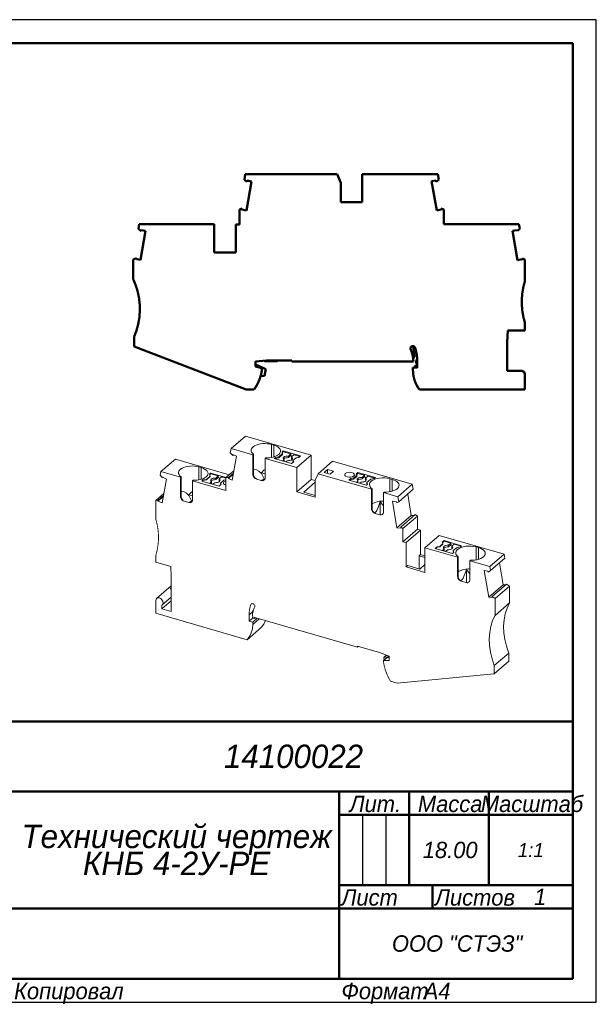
# Model space of a CAD drawing. Header units: millimetres. Extents: x 0 to 297, y 0 to 210.
# Tile 2 of 2: x 174 to 297, y 0 to 210. Entities that reach past the tile are written whole.
import ezdxf

# ---------------------------------------------------------------- set-up
doc = ezdxf.new("R2010")
doc.units = ezdxf.units.MM

# ---------------------------------------------------------------- blocks, each defined once
blk = doc.blocks.new('_FR1Страница_1')
at = {"color": 7, "lineweight": 25, "flags": 128}
for points in [[(297, 210), (0, 210)], [(297, 0), (297, 210)], [(247, 40), (247, 25)], [(252, 40), (252, 25)], [(242, 20), (292, 20)], [(0, 0), (297, 0)]]:
    blk.add_lwpolyline(points, dxfattribs=at)
at = {"color": 7, "lineweight": 50, "flags": 128}
for points in [[(20, 205), (292, 205)], [(292, 205), (292, 5)], [(107, 60), (292, 60)], [(172, 45), (292, 45)], [(242, 45), (242, 5)], [(257, 45), (257, 25)], [(274, 45), (274, 25)], [(242, 40), (292, 40)], [(242, 25), (292, 25)], [(262, 25), (262, 20)], [(172, 20), (292, 20)], [(292, 5), (20, 5)]]:
    blk.add_lwpolyline(points, dxfattribs=at)
at = {"color": 7}
for s, insert, char_height, width, attachment_point in [('\\pl0.5;{\\fT-FLEX Type A|b0|i1;\\l14100022 \\P}', (232, 52.5), 5, 122.5, 5), ('\\pl0.5;{\\fT-FLEX Type A|b0|i1;\\lМасштаб\\P}', (283, 44.125), 3.5, 19.75, 2), ('\\pl0.5;{\\fT-FLEX Type A|b0|i1;\\lЛит.\\P}', (249.5, 44.125), 3.5, 16.75, 2), ('\\pl0.5;{\\fT-FLEX Type A|b0|i1;\\lМасса\\P}', (265.5, 44.125), 3.5, 18.75, 2), ('\\pl0.5;{\\fT-FLEX Type A|b0|i1;\\l18.00\\P}', (265.5, 32.5), 3.5, 18.75, 5), ('{\\fT-FLEX Type A|b0|i1;\\l1:1\\P}', (283, 32.5), 3, 19.5, 5), ('\\pl0.5;{\\fT-FLEX Type A|b0|i1;\\l\\P}', (244.5, 32.5), 3.5, 6.75, 5), ('\\pl0.5;{\\fT-FLEX Type A|b0|i1;\\l\\P}', (249.5, 32.5), 3.5, 6.75, 5), ('\\pl0.5;{\\fT-FLEX Type A|b0|i1;\\l\\P}', (254.5, 32.5), 3.5, 6.75, 5), ('\\pl0.5;{\\fT-FLEX Type A|b0|i1;\\l\\H0.857143x;\\P}', (283, 32.5), 3.5, 19.75, 5), ('\\pl0.5;{\\fT-FLEX Type A|b0|i1;\\lЛист\\P}', (242, 24.125), 3.5, 11.75, 1), ('\\pl0.5;{\\fT-FLEX Type A|b0|i1;\\l\\H0.857143x;\\P}', (257, 24.125), 3.5, 11.75, 2), ('\\pl0.5;{\\fT-FLEX Type A|b0|i1;\\lЛистов\\P}', (262, 24.125), 3.5, 17.75, 1), ('{\\fT-FLEX Type A|b0|i1;\\l1\\P}', (285, 22.5), 3.5, 15.75, 5), ('\\pl0.5;{\\fT-FLEX Type A|b0|i1;\\l\\H0.857143x;\\P}', (285, 24.125), 3.5, 15.75, 2), ('{\\fT-FLEX Type A|b0|i1;\\l\\P}', (257, 22.5), 3.5, 11.75, 5), ('{\\fT-FLEX Type A|b0|i1;\\l}', (207, 20), 3, 71.5, 5), ('\\pl0.5;{\\fT-FLEX Type A|b0|i1;\\lООО "СТЭЗ"\\P}', (267, 12.5), 3.5, 51.75, 5), ('\\pl0.6;{\\fT-FLEX Type A|b0|i1;\\l \\P}', (207, 12.5), 3.5, 71.75, 5), ('\\pl0.5;{\\fT-FLEX Type A|b0|i1;\\lКопировал\\P}', (172, 4.125), 3.5, 23.566, 1), ('\\pl0.5;{\\fT-FLEX Type A|b0|i1;\\l\\P}', (193.816, 4.125), 3.5, 40.967, 1), ('\\pl0.5;{\\fT-FLEX Type A|b0|i1;\\lФормат\\P}', (242, 4.125), 3.5, 18.675, 1), ('\\pl0.5;{\\fT-FLEX Type A|b0|i1;\\l\\P}', (258.925, 4.125), 3.5, 9.825, 1), ('{\\fT-FLEX Type A|b0|i1;\\lA4\\P}', (262.962, 4.125), 3.5, 9.825, 2)]:
    blk.add_mtext(s, dxfattribs=dict(at, insert=insert, char_height=char_height, width=width, attachment_point=attachment_point))
at = {"color": 7, "insert": (207, 32.5), "char_height": 5, "width": 72.5, "attachment_point": 5, "line_spacing_factor": 0.692771}
blk.add_mtext('\\pl0.5;{\\fT-FLEX Type A|b0|i1;\\lТехнический чертеж\\PКНБ 4-2У-PE\\P}', dxfattribs=at)
blk = doc.blocks.new('Страница_1')
at = {"color": 7, "lineweight": 50, "flags": 128}
for points in [[(221.737, 175.784), (221.946, 176.966)], [(221.946, 176.966), (241.615, 176.966)], [(241.615, 176.966), (242.397, 175.116)], [(246.897, 170.966), (246.897, 176.966)], [(246.897, 176.966), (263.142, 176.966)], [(263.142, 176.966), (263.338, 175.852)], [(222.249, 175.354), (221.737, 175.784)], [(222.204, 169.216), (223.302, 175.445)], [(222.296, 175.622), (222.249, 175.354)], [(223.302, 175.445), (222.296, 175.622)], [(242.397, 175.116), (242.397, 170.966)], [(262.698, 175.622), (261.789, 175.462)], [(261.789, 175.462), (262.887, 169.233)], [(262.745, 175.354), (262.698, 175.622)], [(263.338, 175.852), (262.745, 175.354)], [(242.397, 170.966), (246.897, 170.966)], [(220.697, 169.462), (221.245, 169.661)], [(220.697, 166.216), (220.697, 169.462)], [(221.245, 169.661), (221.198, 169.393)], [(221.198, 169.393), (222.204, 169.216)], [(262.887, 169.233), (263.796, 169.393)], [(263.796, 169.393), (263.749, 169.661)], [(263.749, 169.661), (264.397, 169.425)], [(264.397, 169.425), (264.397, 166.266)], [(199.08, 165.316), (199.248, 166.266)], [(199.705, 164.791), (199.08, 165.316)], [(199.248, 166.266), (215.297, 166.266)], [(199.528, 158.638), (200.626, 164.867)], [(199.746, 165.022), (199.705, 164.791)], [(200.626, 164.867), (199.746, 165.022)], [(215.297, 166.266), (215.297, 160.216)], [(219.897, 160.216), (219.897, 166.216)], [(219.897, 166.216), (220.697, 166.216)], [(264.397, 166.266), (280.446, 166.266)], [(280.098, 165.022), (279.073, 164.842)], [(279.073, 164.842), (280.171, 158.613)], [(280.119, 164.901), (280.098, 165.022)], [(280.614, 165.316), (280.119, 164.901)], [(280.446, 166.266), (280.614, 165.316)], [(215.297, 160.216), (219.897, 160.216)], [(197.947, 158.771), (198.692, 159.042)], [(197.947, 154.605), (197.947, 158.771)], [(198.692, 159.042), (198.648, 158.793)], [(198.648, 158.793), (199.528, 158.638)], [(280.171, 158.613), (281.196, 158.793)], [(281.196, 158.793), (281.163, 158.984)], [(281.163, 158.984), (281.747, 158.771)], [(281.747, 158.771), (281.747, 154.166)], [(278.045, 143.566), (277.947, 141.066)], [(281.747, 143.566), (278.045, 143.566)], [(281.747, 145.166), (281.747, 143.566)], [(198.147, 140.147), (198.147, 142.166)], [(277.947, 141.066), (277.947, 134.966)], [(222.156, 130.916), (198.147, 140.147)], [(257.835, 140.208), (258.124, 138.027)], [(224.146, 136.65), (224.203, 136.967)], [(226.483, 137.166), (224.147, 136.962)], [(224.147, 136.962), (224.147, 135.879)], [(225.938, 137.118), (226.209, 136.967)], [(226.209, 136.967), (228.684, 136.998)], [(231.897, 137.166), (226.483, 137.166)], [(228.684, 136.998), (228.966, 137.166)], [(231.897, 136.966), (231.897, 137.166)], [(257.891, 136.966), (231.897, 136.966)], [(258.124, 138.027), (257.835, 137.614)], [(258.484, 136.588), (258.506, 137.158)], [(258.506, 137.158), (258.689, 137.361)], [(258.69, 135.605), (258.69, 137.209)], [(226.309, 135.3), (224.147, 136.309)], [(224.147, 135.879), (225.497, 135.518)], [(225.497, 135.518), (225.497, 135.066)], [(226.056, 133.867), (226.309, 135.3)], [(257.79, 135.684), (258.69, 135.605)], [(257.79, 135.11), (257.79, 135.684)], [(258.196, 136.006), (258.191, 135.649)], [(258.69, 136.087), (258.196, 136.006)], [(258.69, 136.334), (258.484, 136.588)], [(277.947, 134.966), (280.847, 134.966)], [(225.227, 133.834), (225.253, 133.785)], [(225.253, 133.785), (226.056, 133.867)], [(281.747, 134.066), (281.747, 130.916)], [(223.802, 130.916), (222.156, 130.916)], [(281.747, 130.916), (259.186, 130.916)]]:
    blk.add_lwpolyline(points, dxfattribs=at)
at = {"color": 7, "linetype": 'Continuous', "lineweight": 50, "const_width": 0.5}
for points in [[(198.147, 142.166, 0.2171152), (197.947, 154.605, 0.2171152)], [(281.747, 154.166, 0.153536), (281.747, 145.166, 0.153536)], [(258.202, 139.977, 0.7528078), (257.278, 139.711, 0.7528078)], [(257.278, 139.711, 0.1005988), (257.318, 139.516, 0.1005988)], [(257.891, 136.966, 0.0902283), (257.318, 139.516, 0.0902283)], [(258.69, 137.209, 0.0853883), (258.213, 139.982, 0.0853883)], [(223.802, 130.916, 0.1196559), (225.497, 135.066, 0.1196559)], [(257.79, 135.11, 0.1619815), (259.186, 130.916, 0.1619815)], [(281.747, 134.066, 0.4142136), (280.847, 134.966, 0.4142136)]]:
    blk.add_lwpolyline(points, format="xyb", dxfattribs=at)
at = {"color": 7, "lineweight": 18, "flags": 128}
for points in [[(218.902, 118.336), (221.977, 120.999)], [(236.046, 116.938), (221.977, 120.999)], [(218.902, 118.336), (218.732, 117.42)], [(218.902, 118.336), (223.574, 116.987)], [(223.704, 117.1), (223.453, 117.311), (223.277, 117.541), (223.182, 117.782), (223.168, 118.027), (223.239, 118.27), (223.39, 118.504), (223.618, 118.722), (223.916, 118.917), (224.276, 119.085), (224.687, 119.219), (225.138, 119.317), (225.615, 119.376), (226.106, 119.393), (226.595, 119.368), (227.069, 119.303), (227.514, 119.199)], [(227.514, 119.199), (228.033, 119.049)], [(227.514, 116.42), (227.514, 119.199)], [(228.033, 119.049), (228.495, 118.883), (228.884, 118.676), (229.184, 118.434), (229.384, 118.168), (229.477, 117.888), (229.458, 117.604), (229.329, 117.327), (229.095, 117.068)], [(228.033, 116.541), (228.033, 119.049)], [(203.916, 113.396), (206.991, 116.059)], [(218.521, 112.73), (206.991, 116.059)], [(218.732, 117.42), (219.246, 116.841)], [(220.074, 116.695), (219.123, 111.575)], [(219.246, 116.841), (219.287, 117.061)], [(219.246, 116.841), (219.426, 116.997)], [(219.287, 117.061), (220.074, 116.695)], [(223.574, 116.987), (223.704, 117.1)], [(223.574, 116.987), (223.574, 112.787)], [(223.704, 112.502), (223.704, 117.1)], [(226.302, 116.35), (226.172, 116.237)], [(226.172, 116.237), (232.971, 114.275)], [(226.172, 112.037), (226.172, 116.237)], [(229.095, 117.068), (228.862, 116.896), (228.583, 116.743), (228.264, 116.611), (227.91, 116.504), (227.529, 116.422), (227.128, 116.369), (226.717, 116.344), (226.302, 116.35)], [(228.381, 116.4), (228.125, 116.179)], [(228.125, 116.179), (231.849, 115.104)], [(228.313, 116.124), (228.381, 116.183)], [(229.112, 116.533), (228.381, 116.4)], [(228.381, 116.4), (228.381, 116.183)], [(229.112, 116.316), (228.381, 116.183)], [(229.93, 117.241), (229.112, 116.533)], [(229.112, 116.316), (229.93, 117.025)], [(229.112, 116.316), (229.112, 116.533)], [(230.05, 117.846), (229.795, 117.624)], [(229.795, 117.624), (229.93, 117.241)], [(229.853, 117.459), (230.05, 117.629)], [(230.232, 115.936), (229.915, 115.662)], [(229.93, 117.025), (229.93, 117.241)], [(230.232, 115.936), (230.096, 116.064), (230.038, 116.205), (230.064, 116.349), (230.17, 116.483), (230.349, 116.596), (230.586, 116.679), (230.86, 116.725), (231.148, 116.73)], [(230.05, 117.846), (230.05, 117.629)], [(233.774, 116.771), (230.05, 117.846)], [(230.05, 117.629), (231.653, 117.167)], [(230.105, 116.055), (230.17, 116.137), (230.349, 116.25), (230.586, 116.333), (230.86, 116.379), (231.148, 116.384)], [(230.232, 115.936), (230.232, 115.59)], [(231.841, 116.53), (231.977, 116.403), (232.035, 116.261), (232.009, 116.117), (231.903, 115.983), (231.724, 115.87), (231.487, 115.787), (231.213, 115.741), (230.925, 115.736)], [(231.653, 117.167), (231.148, 116.73)], [(231.653, 116.82), (231.148, 116.384)], [(231.148, 116.73), (231.148, 116.384)], [(231.653, 116.82), (231.653, 117.167)], [(232.045, 116.707), (231.653, 116.82)], [(231.841, 116.53), (232.345, 116.967)], [(231.841, 116.53), (231.841, 116.184)], [(231.841, 116.184), (231.968, 116.065)], [(232.139, 115.754), (232.819, 116.343)], [(232.345, 116.967), (233.587, 116.608)], [(232.819, 116.343), (233.366, 116.417)], [(232.971, 114.275), (236.046, 116.938)], [(233.366, 116.417), (233.774, 116.771)], [(236.046, 111.742), (236.046, 116.938)], [(212.012, 114.407), (211.567, 114.512), (211.093, 114.577), (210.604, 114.601), (210.114, 114.584), (209.636, 114.526), (209.185, 114.428), (208.774, 114.293), (208.414, 114.126), (208.116, 113.931), (207.888, 113.713), (207.737, 113.479), (207.667, 113.236), (207.68, 112.99), (207.776, 112.749), (207.952, 112.52), (208.202, 112.308)], [(212.012, 111.629), (212.012, 114.407)], [(212.012, 114.407), (212.531, 114.257)], [(213.593, 112.276), (213.827, 112.535), (213.957, 112.812), (213.975, 113.096), (213.883, 113.377), (213.682, 113.643), (213.382, 113.884), (212.993, 114.092), (212.531, 114.257)], [(212.531, 111.75), (212.531, 114.257)], [(223.704, 113.757), (223.909, 113.838), (224.341, 113.767), (224.842, 113.488), (225.382, 113.023)], [(225.382, 113.173), (225.922, 113.718), (226.172, 113.885)], [(230.608, 115.462), (230.925, 115.736)], [(231.849, 115.104), (232.285, 115.481)], [(232.285, 115.481), (232.139, 115.754)], [(232.139, 115.538), (232.139, 115.754)], [(232.139, 115.538), (232.206, 115.412)], [(232.971, 114.275), (232.971, 109.079)], [(237.545, 112.954), (240.62, 115.617)], [(239.528, 113.854), (238.778, 113.204)], [(239.528, 113.854), (239.528, 112.988)], [(240.828, 113.479), (239.528, 113.854)], [(257.654, 110.7), (240.62, 115.617)], [(203.771, 112.614), (203.916, 113.396)], [(204.199, 112.131), (203.771, 112.614)], [(203.916, 113.396), (208.072, 112.196)], [(204.155, 106.699), (205.106, 111.818)], [(204.199, 112.131), (204.218, 112.231)], [(204.199, 112.131), (204.281, 112.202)], [(205.106, 111.818), (204.218, 112.231)], [(208.072, 112.196), (208.202, 112.308)], [(208.072, 108.082), (208.072, 112.196)], [(208.202, 112.308), (208.202, 107.797)], [(210.671, 111.446), (210.801, 111.558)], [(210.801, 111.558), (211.215, 111.553), (211.626, 111.577), (212.027, 111.631), (212.408, 111.712), (212.762, 111.82), (213.082, 111.952), (213.36, 112.105), (213.593, 112.276)], [(212.879, 111.608), (212.624, 111.387)], [(213.61, 111.741), (212.879, 111.608)], [(213.61, 111.612), (212.879, 111.479)], [(212.879, 111.608), (212.879, 111.479)], [(214.428, 112.45), (213.61, 111.741)], [(213.61, 111.612), (214.428, 112.32)], [(213.61, 111.612), (213.61, 111.741)], [(214.549, 113.054), (214.293, 112.833)], [(214.293, 112.703), (214.549, 112.924)], [(214.293, 112.833), (214.428, 112.45)], [(214.428, 112.32), (214.428, 112.45)], [(214.73, 111.231), (214.594, 111.359), (214.536, 111.5), (214.562, 111.644), (214.669, 111.778), (214.848, 111.892), (215.084, 111.975), (215.358, 112.02), (215.647, 112.025)], [(217.815, 112.111), (214.549, 113.054)], [(214.549, 113.054), (214.549, 112.924)], [(214.549, 112.924), (216.151, 112.462)], [(214.603, 111.35), (214.669, 111.432), (214.848, 111.545), (215.084, 111.628), (215.358, 111.674), (215.647, 111.679)], [(216.339, 111.825), (216.475, 111.698), (216.533, 111.556), (216.507, 111.412), (216.401, 111.278), (216.222, 111.165), (215.985, 111.082), (215.711, 111.036), (215.423, 111.031)], [(216.151, 112.462), (215.647, 112.025)], [(216.151, 112.115), (215.647, 111.679)], [(215.647, 112.025), (215.647, 111.679)], [(216.151, 112.115), (216.151, 112.462)], [(216.544, 112.002), (216.151, 112.115)], [(216.339, 111.825), (216.844, 112.262)], [(216.339, 111.825), (216.339, 111.479)], [(216.637, 110.963), (217.317, 111.552)], [(216.844, 112.262), (217.815, 111.981)], [(217.317, 111.552), (217.864, 111.625)], [(217.815, 112.119), (219.494, 113.573)], [(218.377, 112.162), (217.815, 112.119)], [(217.815, 112.119), (217.815, 109.383)], [(218.336, 111.941), (219.355, 112.824)], [(218.377, 112.162), (218.336, 111.941)], [(219.123, 111.575), (218.336, 111.941)], [(218.377, 112.162), (219.395, 113.044)], [(223.574, 112.787), (223.591, 112.627), (223.641, 112.465), (223.822, 112.161), (224.085, 111.919), (224.39, 111.772)], [(223.574, 112.787), (223.586, 112.683), (223.617, 112.605), (223.704, 112.502)], [(224.393, 111.778), (224.18, 111.892), (223.993, 112.062), (223.704, 112.502)], [(224.39, 111.772), (224.393, 111.778)], [(224.614, 111.708), (224.39, 111.772)], [(224.393, 111.778), (224.614, 111.708)], [(224.614, 111.708), (225.133, 111.558)], [(225.357, 111.493), (225.133, 111.558)], [(225.133, 111.558), (225.365, 111.497)], [(225.357, 111.493), (225.662, 111.463), (225.925, 111.554), (226.106, 111.753), (226.156, 111.887), (226.172, 112.037)], [(225.382, 113.173), (226.172, 112.944)], [(225.382, 113.023), (225.382, 113.173)], [(225.944, 111.885), (225.382, 113.023)], [(225.944, 111.885), (225.485, 111.488)], [(225.944, 111.885), (225.944, 111.558)], [(232.971, 109.079), (236.046, 111.742)], [(236.868, 111.504), (236.046, 111.742)], [(237.545, 112.954), (236.868, 111.548)], [(248.906, 109.675), (237.545, 112.954)], [(238.778, 113.204), (240.078, 112.829)], [(240.078, 112.829), (240.828, 113.479)], [(245.141, 112.465), (244.871, 112.311), (244.504, 112.22), (244.095, 112.207), (243.707, 112.272), (243.399, 112.407), (243.218, 112.591), (243.191, 112.796), (243.322, 112.99)], [(243.322, 112.99), (243.593, 113.144), (243.96, 113.234), (244.369, 113.248), (244.757, 113.182), (245.065, 113.047), (245.246, 112.863), (245.273, 112.659), (245.141, 112.465)], [(244.104, 111.566), (244.539, 111.943)], [(247.828, 110.491), (244.104, 111.566)], [(244.539, 111.727), (244.291, 111.512)], [(244.539, 111.943), (245.086, 112.017)], [(244.539, 111.943), (244.539, 111.727)], [(245.086, 111.8), (244.539, 111.727)], [(245.086, 112.017), (245.766, 112.606)], [(245.086, 111.8), (245.766, 112.389)], [(245.086, 111.8), (245.086, 112.017)], [(245.62, 112.879), (246.029, 113.233)], [(245.766, 112.606), (245.62, 112.879)], [(246.029, 113.017), (245.699, 112.731)], [(245.766, 112.389), (245.766, 112.606)], [(246.953, 112.167), (246.665, 112.163), (246.391, 112.117), (246.154, 112.034), (245.975, 111.921), (245.869, 111.786), (245.843, 111.643), (245.901, 111.501), (246.037, 111.374)], [(246.953, 111.821), (246.665, 111.816), (246.391, 111.771), (246.154, 111.688), (245.975, 111.574), (245.91, 111.492)], [(246.029, 113.233), (246.029, 113.017)], [(246.029, 113.233), (249.753, 112.158)], [(247.458, 112.604), (246.029, 113.017)], [(246.73, 111.174), (247.018, 111.179), (247.292, 111.224), (247.529, 111.307), (247.708, 111.421), (247.814, 111.555), (247.84, 111.699), (247.782, 111.84), (247.646, 111.967)], [(246.953, 112.167), (247.458, 112.604)], [(246.953, 111.821), (247.458, 112.258)], [(246.953, 112.167), (246.953, 111.821)], [(247.458, 112.604), (247.458, 112.258)], [(247.458, 112.258), (247.85, 112.144)], [(248.15, 112.404), (247.646, 111.967)], [(247.646, 111.967), (247.646, 111.621)], [(247.773, 111.503), (247.646, 111.621)], [(248.766, 111.804), (247.948, 111.095)], [(249.547, 112.001), (248.15, 112.404)], [(249.497, 111.937), (248.766, 111.804)], [(248.883, 111.355), (249.214, 111.586), (249.629, 111.781), (250.112, 111.931), (250.644, 112.031), (251.205, 112.077), (251.773, 112.068), (252.327, 112.003), (252.845, 111.886)], [(249.753, 112.158), (249.497, 111.937)], [(253.364, 111.736), (253.768, 111.596), (254.118, 111.423), (254.405, 111.224), (254.62, 111.003), (254.757, 110.767), (254.813, 110.523), (254.786, 110.277), (254.676, 110.038), (254.487, 109.811), (254.224, 109.603), (253.894, 109.421), (253.508, 109.269), (253.076, 109.152), (252.61, 109.073), (252.125, 109.034), (251.634, 109.037)], [(253.364, 111.736), (252.845, 111.886)], [(252.845, 109.113), (252.845, 111.886)], [(253.364, 109.23), (253.364, 111.736)], [(210.671, 111.446), (217.815, 109.383)], [(210.671, 111.446), (210.671, 107.332)], [(212.624, 111.387), (216.348, 110.312)], [(212.736, 111.355), (212.879, 111.479)], [(214.73, 111.231), (214.338, 110.892)], [(214.73, 110.885), (214.638, 110.806)], [(214.73, 111.231), (214.73, 110.885)], [(215.031, 110.692), (215.423, 111.031)], [(216.339, 111.479), (216.466, 111.36)], [(216.348, 110.312), (216.783, 110.689)], [(216.637, 110.833), (216.637, 110.963)], [(216.783, 110.689), (216.637, 110.963)], [(216.637, 110.833), (216.736, 110.648)], [(217.385, 111.211), (217.253, 111.017), (217.28, 110.812), (217.461, 110.629), (217.769, 110.493), (217.815, 110.486)], [(217.815, 111.404), (217.655, 111.365), (217.385, 111.211)], [(225.365, 111.497), (225.357, 111.493)], [(225.806, 111.513), (225.615, 111.477), (225.365, 111.497)], [(236.89, 111.123), (234.465, 109.023)], [(236.868, 107.954), (236.868, 111.548)], [(245.72, 111.099), (246.037, 111.374)], [(246.037, 111.374), (246.037, 111.027)], [(246.73, 111.174), (246.413, 110.899)], [(248.083, 110.712), (247.828, 110.491)], [(247.948, 110.879), (247.948, 111.095)], [(247.948, 111.095), (248.083, 110.712)], [(247.948, 110.879), (248.025, 110.662)], [(249.036, 109.787), (248.819, 109.964), (248.656, 110.154), (248.548, 110.354), (248.498, 110.56), (248.508, 110.767), (248.576, 110.972), (248.702, 111.169), (248.883, 111.355)], [(248.906, 109.675), (249.036, 109.787)], [(248.906, 109.675), (248.906, 105.474)], [(249.036, 109.787), (249.036, 105.189)], [(254.579, 108.037), (257.654, 110.7)], [(254.76, 106.961), (257.835, 109.624)], [(257.835, 109.624), (257.654, 110.7)], [(202.79, 107.23), (204.534, 108.74)], [(203.267, 107.111), (204.416, 108.107)], [(203.296, 107.268), (204.445, 108.263)], [(208.072, 108.082), (208.085, 107.978), (208.115, 107.9), (208.202, 107.797)], [(208.072, 108.082), (208.089, 107.922), (208.139, 107.76), (208.32, 107.456), (208.583, 107.214), (208.888, 107.067)], [(208.202, 109.052), (208.407, 109.134), (208.839, 109.062), (209.34, 108.783), (209.88, 108.318)], [(208.891, 107.073), (208.678, 107.187), (208.491, 107.357), (208.202, 107.797)], [(209.88, 108.468), (210.42, 109.013), (210.671, 109.18)], [(209.88, 108.468), (210.671, 108.239)], [(209.88, 108.318), (209.88, 108.468)], [(210.443, 107.18), (209.88, 108.318)], [(232.971, 109.079), (236.868, 107.954)], [(234.465, 109.023), (236.89, 108.322)], [(251.504, 108.925), (251.634, 109.037)], [(251.504, 104.724), (251.504, 108.925)], [(254.579, 108.037), (251.504, 108.925)], [(254.76, 106.961), (254.579, 108.037)], [(257.431, 104.053), (256.666, 108.612)], [(203.296, 107.268), (202.79, 107.23)], [(202.79, 107.23), (202.79, 103.242)], [(203.296, 107.268), (203.267, 107.111)], [(203.267, 107.111), (204.155, 106.699)], [(208.888, 107.067), (208.891, 107.073)], [(209.112, 107.003), (208.888, 107.067)], [(208.891, 107.073), (209.112, 107.003)], [(209.112, 107.003), (209.631, 106.853)], [(209.855, 106.788), (209.631, 106.853)], [(209.631, 106.853), (209.863, 106.792)], [(209.855, 106.788), (210.16, 106.758), (210.423, 106.849), (210.604, 107.048), (210.654, 107.182), (210.671, 107.332)], [(209.863, 106.792), (209.855, 106.788)], [(210.304, 106.808), (210.114, 106.772), (209.863, 106.792)], [(210.443, 107.18), (209.984, 106.783)], [(210.443, 107.18), (210.443, 106.853)], [(249.036, 105.189), (248.948, 105.292), (248.918, 105.37), (248.906, 105.474)], [(249.721, 104.46), (249.416, 104.606), (249.153, 104.848), (248.972, 105.152), (248.922, 105.315), (248.906, 105.474)], [(251.504, 107.093), (251.205, 107.098), (250.644, 107.051), (250.112, 106.951), (249.629, 106.801), (249.214, 106.607), (249.036, 106.482)], [(249.729, 104.667), (249.897, 104.857), (250.052, 105.111), (250.321, 105.702), (250.554, 106.335), (250.767, 106.981)], [(251.406, 106.138), (250.767, 106.981)], [(250.767, 106.981), (250.791, 104.177)], [(251.504, 106.042), (251.406, 106.138)], [(254.276, 106.961), (253.405, 107.059)], [(254.356, 101.39), (253.405, 107.059)], [(254.317, 106.717), (254.276, 106.961)], [(254.317, 106.717), (254.76, 106.961)], [(249.036, 105.189), (249.324, 104.75), (249.511, 104.579), (249.724, 104.465)], [(249.538, 104.565), (249.599, 104.581), (249.729, 104.667)], [(249.724, 104.465), (249.721, 104.46)], [(249.721, 104.46), (249.945, 104.395)], [(249.945, 104.395), (249.724, 104.465)], [(250.464, 104.245), (249.945, 104.395)], [(250.464, 104.245), (250.688, 104.18)], [(250.697, 104.185), (250.464, 104.245)], [(251.504, 104.724), (251.487, 104.574), (251.437, 104.441), (251.256, 104.241), (250.993, 104.151), (250.688, 104.18)], [(250.688, 104.18), (250.697, 104.185)], [(250.697, 104.185), (250.947, 104.165), (251.137, 104.201)], [(254.356, 101.39), (257.431, 104.053)], [(255.186, 101.536), (258.261, 104.199)], [(255.661, 101.226), (258.736, 103.889)], [(258.016, 103.987), (257.431, 104.053)], [(258.736, 103.889), (258.261, 104.199)], [(258.736, 101.078), (258.736, 103.889)], [(254.356, 101.39), (255.227, 101.292)], [(255.186, 101.536), (255.227, 101.292)], [(255.661, 101.226), (255.186, 101.536)], [(255.661, 98.415), (255.661, 101.226)], [(255.661, 98.415), (258.736, 101.078)], [(259.428, 100.878), (258.736, 101.078)], [(256.353, 98.215), (259.428, 100.878)], [(259.428, 95.682), (259.428, 100.878)], [(260.337, 97.108), (263.412, 99.771)], [(277.311, 95.759), (263.412, 99.771)], [(256.353, 98.215), (255.661, 98.415)], [(256.353, 98.215), (256.353, 93.019)], [(260.337, 97.108), (260.337, 91.869)], [(267.352, 95.083), (260.337, 97.108)], [(262.55, 96.975), (262.986, 97.352)], [(266.274, 95.9), (262.55, 96.975)], [(262.986, 97.222), (262.662, 96.942)], [(262.986, 97.352), (263.532, 97.425)], [(262.986, 97.352), (262.986, 97.222)], [(263.532, 97.295), (262.986, 97.222)], [(263.532, 97.425), (264.213, 98.015)], [(263.532, 97.295), (264.213, 97.885)], [(263.532, 97.295), (263.532, 97.425)], [(264.066, 98.288), (264.475, 98.642)], [(264.213, 98.015), (264.066, 98.288)], [(264.091, 96.53), (264.483, 96.869)], [(264.475, 98.512), (264.114, 98.199)], [(264.213, 97.885), (264.213, 98.015)], [(265.4, 97.663), (265.111, 97.658), (264.837, 97.612), (264.601, 97.529), (264.422, 97.416), (264.315, 97.282), (264.289, 97.138), (264.347, 96.996), (264.483, 96.869)], [(265.4, 97.316), (265.111, 97.311), (264.837, 97.266), (264.601, 97.183), (264.422, 97.069), (264.357, 96.987)], [(264.475, 98.642), (268.199, 97.567)], [(264.475, 98.642), (264.475, 98.512)], [(265.904, 98.099), (264.475, 98.512)], [(264.483, 96.869), (264.483, 96.522)], [(265.176, 96.669), (265.465, 96.674), (265.739, 96.719), (265.975, 96.802), (266.154, 96.916), (266.261, 97.05), (266.286, 97.194), (266.229, 97.335), (266.092, 97.463)], [(265.4, 97.663), (265.904, 98.099)], [(265.4, 97.316), (265.904, 97.753)], [(265.4, 97.663), (265.4, 97.316)], [(265.904, 98.099), (265.904, 97.753)], [(265.904, 97.753), (266.297, 97.64)], [(266.597, 97.899), (266.092, 97.463)], [(266.092, 97.463), (266.092, 97.116)], [(266.219, 96.998), (266.092, 97.116)], [(267.212, 97.212), (266.394, 96.504)], [(268.086, 97.469), (266.597, 97.899)], [(267.943, 97.345), (267.212, 97.212)], [(267.33, 96.764), (267.661, 96.995), (268.076, 97.189), (268.559, 97.339), (269.091, 97.44), (269.651, 97.486), (270.22, 97.477), (270.773, 97.412), (271.291, 97.295)], [(268.199, 97.567), (267.943, 97.345)], [(271.811, 97.145), (272.214, 97.004), (272.564, 96.832), (272.851, 96.632), (273.066, 96.411), (273.204, 96.175), (273.26, 95.931), (273.232, 95.686), (273.122, 95.446), (272.933, 95.219), (272.67, 95.012), (272.341, 94.829), (271.954, 94.677), (271.522, 94.56), (271.057, 94.481), (270.571, 94.443), (270.08, 94.446)], [(271.811, 97.145), (271.291, 97.295)], [(271.291, 94.521), (271.291, 97.295)], [(271.811, 94.639), (271.811, 97.145)], [(202.79, 95.448), (202.79, 94.062)], [(259.103, 95.4), (259.428, 95.682)], [(259.103, 95.4), (259.103, 92.6)], [(260.337, 95.044), (259.103, 95.4)], [(260.337, 95.419), (259.428, 95.682)], [(264.391, 96.443), (264.483, 96.522)], [(265.176, 96.669), (264.784, 96.33)], [(266.529, 96.121), (266.274, 95.9)], [(266.394, 96.374), (266.394, 96.504)], [(266.394, 96.504), (266.529, 96.121)], [(266.394, 96.374), (266.494, 96.091)], [(267.482, 95.196), (267.266, 95.373), (267.102, 95.563), (266.994, 95.763), (266.945, 95.969), (266.954, 96.176), (267.023, 96.38), (267.149, 96.578), (267.33, 96.764)], [(267.482, 95.196), (267.352, 95.083)], [(267.352, 90.97), (267.352, 95.083)], [(267.482, 95.196), (267.482, 90.685)], [(274.236, 93.096), (277.311, 95.759)], [(274.381, 92.231), (277.456, 94.894)], [(277.456, 94.894), (277.311, 95.759)], [(205.996, 93.137), (202.79, 94.062)], [(206.081, 90.947), (205.996, 93.137)], [(256.353, 93.019), (256.678, 93.3)], [(260.337, 91.869), (256.353, 93.019)], [(256.678, 93.3), (259.233, 92.563)], [(259.233, 92.563), (260.337, 93.519)], [(269.95, 94.333), (270.08, 94.446)], [(269.95, 94.333), (274.236, 93.096)], [(269.95, 94.333), (269.95, 90.22)], [(274.381, 92.231), (274.236, 93.096)], [(277.069, 89.223), (276.287, 93.882)], [(206.081, 83.499), (206.081, 90.947)], [(268.167, 89.955), (267.862, 90.101), (267.6, 90.343), (267.418, 90.648), (267.369, 90.81), (267.352, 90.97)], [(267.482, 90.685), (267.395, 90.787), (267.364, 90.865), (267.352, 90.97)], [(269.95, 92.588), (269.651, 92.593), (269.091, 92.547), (268.559, 92.446), (268.076, 92.296), (267.661, 92.102), (267.482, 91.977)], [(267.482, 90.685), (267.771, 90.245), (267.958, 90.074), (268.171, 89.961)], [(268.175, 90.162), (268.343, 90.353), (268.498, 90.606), (268.768, 91.197), (269, 91.83), (269.213, 92.476)], [(269.213, 92.476), (269.237, 89.672)], [(269.852, 91.633), (269.213, 92.476)], [(269.95, 91.537), (269.852, 91.633)], [(273.994, 86.56), (273.043, 92.229)], [(273.805, 92.143), (273.043, 92.229)], [(273.84, 91.933), (273.805, 92.143)], [(273.84, 91.933), (274.381, 92.231)], [(206.055, 88.953), (202.98, 86.29)], [(206.081, 88.564), (205.844, 88.359)], [(267.984, 90.06), (268.045, 90.076), (268.175, 90.162)], [(268.171, 89.961), (268.167, 89.955)], [(268.167, 89.955), (268.391, 89.89)], [(268.391, 89.89), (268.171, 89.961)], [(268.911, 89.74), (268.391, 89.89)], [(268.911, 89.74), (269.135, 89.676)], [(269.143, 89.68), (268.911, 89.74)], [(269.95, 90.22), (269.933, 90.069), (269.884, 89.936), (269.702, 89.736), (269.44, 89.646), (269.135, 89.676)], [(269.135, 89.676), (269.143, 89.68)], [(269.143, 89.68), (269.393, 89.66), (269.584, 89.696)], [(273.994, 86.56), (277.069, 89.223)], [(274.718, 86.701), (277.793, 89.364)], [(275.363, 86.28), (278.438, 88.943)], [(277.566, 89.167), (277.069, 89.223)], [(278.438, 88.943), (277.793, 89.364)], [(278.438, 85.335), (278.438, 88.943)], [(204.349, 85.385), (204.289, 85.7), (204.12, 86.002), (203.867, 86.244), (203.569, 86.389), (203.271, 86.416), (203.018, 86.32), (202.849, 86.116), (202.79, 85.835)], [(204.158, 84.929), (206.081, 86.594)], [(206.081, 88.244), (205.844, 88.359)], [(206.081, 88.291), (205.844, 88.359)], [(273.994, 86.56), (274.756, 86.474)], [(275.363, 86.28), (274.718, 86.701)], [(274.718, 86.701), (274.756, 86.474)], [(202.79, 83.107), (202.79, 85.835)], [(204.089, 84.074), (206.081, 85.799)], [(204.089, 84.879), (204.199, 84.968), (204.281, 85.086), (204.331, 85.227), (204.349, 85.385)], [(204.089, 84.879), (204.089, 84.074)], [(223.98, 84.606), (223.958, 84.75), (223.893, 84.892), (223.793, 85.017), (223.667, 85.113), (223.529, 85.169), (223.393, 85.18), (223.272, 85.145), (223.224, 85.104)], [(275.363, 82.672), (275.363, 86.28)], [(275.363, 82.672), (278.438, 85.335)], [(278.438, 85.335), (277.91, 84.204), (277.522, 82.983), (277.278, 81.687), (277.182, 80.33), (277.233, 78.928), (277.433, 77.497), (277.778, 76.053), (278.264, 74.613)], [(222.329, 77.466), (202.79, 83.107)], [(204.089, 84.074), (206.081, 83.499)], [(222.757, 82.792), (223.507, 83.442)], [(222.757, 81.404), (222.757, 82.792)], [(245.961, 75.884), (223.45, 82.382)], [(223.507, 83.442), (223.509, 83.573)], [(223.507, 82.933), (223.507, 83.442)], [(223.507, 82.053), (223.507, 82.366)], [(223.509, 83.573), (223.67, 83.713)], [(223.604, 83.439), (223.509, 83.573)], [(223.936, 82.277), (223.94, 81.966)], [(223.94, 81.966), (224.178, 82.172)], [(275.363, 82.672), (274.835, 81.541), (274.447, 80.32), (274.203, 79.024), (274.107, 77.667), (274.158, 76.265), (274.358, 74.834), (274.703, 73.39), (275.189, 71.95)], [(222.329, 77.466), (222.847, 78.14), (223.227, 78.925), (223.459, 79.802), (223.537, 80.749)], [(225.404, 80.129), (222.329, 77.466)], [(223.507, 82.053), (222.757, 81.404)], [(223.537, 81.247), (222.757, 81.404)], [(223.94, 81.966), (223.507, 82.053)], [(224.498, 82.079), (223.537, 81.247)], [(223.537, 80.749), (224.929, 81.955)], [(223.537, 80.749), (223.537, 81.247)], [(225.404, 80.129), (225.922, 80.803), (226.289, 81.562)], [(245.961, 75.884), (245.961, 76.057)], [(250.65, 74.703), (245.961, 76.057)], [(245.961, 75.884), (246.111, 76.014)], [(252.673, 73.942), (250.65, 74.703)], [(251.504, 73.029), (252.254, 73.679)], [(251.95, 74.039), (251.55, 73.693)], [(251.55, 73.693), (252.673, 73.893)], [(251.642, 73.149), (251.55, 73.693)], [(251.95, 74.039), (252.266, 74.096)], [(252.673, 73.67), (252.254, 73.679)], [(252.673, 73.005), (252.673, 73.942)], [(275.189, 71.95), (278.264, 74.613)], [(278.264, 72.864), (278.264, 74.613)], [(251.504, 73.029), (252.673, 73.005)], [(251.504, 72.638), (251.504, 73.029)], [(275.189, 70.201), (278.264, 72.864)], [(275.189, 70.201), (275.189, 71.95)], [(254.397, 68.209), (275.189, 70.201)], [(254.397, 68.209), (252.971, 68.621)]]:
    blk.add_lwpolyline(points, dxfattribs=at)
at = {"color": 7, "linetype": 'Continuous', "lineweight": 18, "const_width": 0.18}
for points in [[(202.79, 95.448, 0.1533379), (202.79, 103.242, 0.1533379)], [(223.17, 85.075, 0.0942176), (222.757, 82.792, 0.0942176)], [(223.946, 84.447, 0.1024428), (223.45, 82.382, 0.1024428)], [(223.946, 84.447, 0.1130433), (223.98, 84.606, 0.1130433)], [(251.504, 72.638, 0.0985881), (252.971, 68.621, 0.0985881)]]:
    blk.add_lwpolyline(points, format="xyb", dxfattribs=at)
blk.add_blockref('_FR1Страница_1', (0, 0))

msp = doc.modelspace()

# ---------------------------------------------------------------- block references
msp.add_blockref('Страница_1', (0, 0))

doc.saveas('drawing.dxf')
